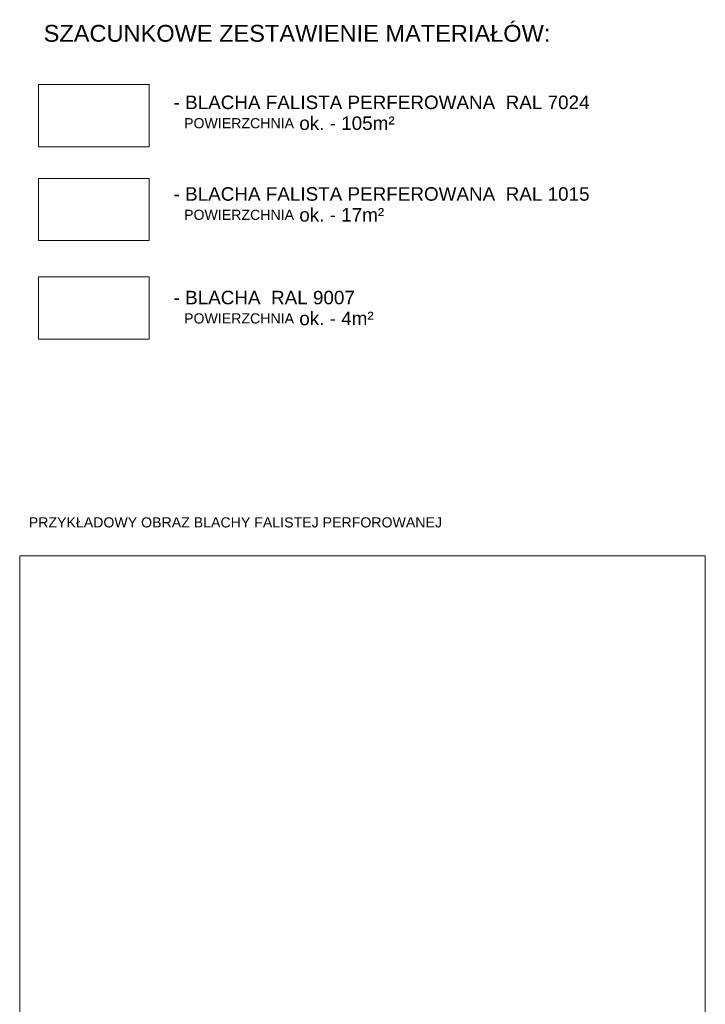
# Model space of a CAD drawing. Header units: centimetres. Extents: x -4039 to -1655, y -610 to 1317.
# Tile 18 of 18: x -2061 to -1655, y 640 to 1224. Entities that reach past the tile are written whole.
import ezdxf

# ---------------------------------------------------------------- set-up
doc = ezdxf.new("R2010")
doc.units = ezdxf.units.CM
doc.header["$LTSCALE"] = 0.1
doc.header["$MEASUREMENT"] = 0
doc.header["$XCLIPFRAME"] = 0
doc.layers.add('3_opisy.K_IR', color=7, linetype='Continuous')
doc.styles.add('GENERATED_STYLE_2', font='txt')
picture_1 = doc.add_image_def('image2.jpg', size_in_pixel=(367, 268))

msp = doc.modelspace()

# ---------------------------------------------------------------- linework, layer by layer
at = {"color": 252, "linetype": 'Continuous', "lineweight": 0, "flags": 128}
for points in [[(-2050.08, 1185.34), (-1984.44, 1185.34), (-1984.44, 1148.47), (-2050.08, 1148.47)], [(-2050.08, 1129.77), (-1984.44, 1129.77), (-1984.44, 1092.9), (-2050.08, 1092.9)], [(-2050.08, 1071.32), (-1984.44, 1071.32), (-1984.44, 1034.46), (-2050.08, 1034.46)]]:
    msp.add_lwpolyline(points, close=True, dxfattribs=at)

# ---------------------------------------------------------------- texts
at = {"layer": '3_opisy.K_IR', "color": 7, "linetype": 'Continuous', "lineweight": 0, "attachment_point": 7, "style": 'GENERATED_STYLE_2'}
for s, insert, char_height in [('\\A1;{\\pql;\\fArial|b0|i0|c238|p38;SZACUNKOWE ZESTAWIENIE MATERIAŁÓW\\fArial|b0|i0|c238|p38;:}', (-2047.01, 1210.63), 10), ('\\A1;{\\pql;\\fArial|b0|i0|c238|p38;PRZYKŁADOWY OBRAZ BLAC\\fArial|b0|i0|c238|p38;H\\fArial|b0|i0|c238|p38;Y\\fArial|b0|i0|c238|p38; FALISTEJ\\fArial|b0|i0|c238|p38; PERF\\fArial|b0|i0|c238|p38;O\\fArial|b0|i0|c238|p38;ROWAN\\fArial|b0|i0|c238|p38;EJ }', (-2055.86, 922.72), 6)]:
    msp.add_mtext(s, dxfattribs=dict(at, insert=insert, char_height=char_height))
at = {"layer": '3_opisy.K_IR', "color": 7, "linetype": 'Continuous', "lineweight": 0, "char_height": 8, "attachment_point": 7, "style": 'GENERATED_STYLE_2'}
for s, insert, line_spacing_factor in [('\\A1;{\\pql;\\fArial|b0|i0|c238|p38;- BLACHA FALISTA PERFEROWANA\\fArial|b0|i0|c238|p38;  \\fArial|b0|i0|c238|p38;RAL 7024\\P\\pql;\\fArial|b0|i0|c238|p38;  \\fArial|b0|i0|c238|p38;\\H0.750000x;POWIERZCHNIA\\fArial|b0|i0|c238|p38;\\H1.333333x; ok. - 105m² }', (-1970.01, 1158.38), 0.926436), ('\\A1;{\\pql;\\fArial|b0|i0|c238|p38;- BLACHA FALISTA PERFEROWANA \\fArial|b0|i0|c238|p38; \\fArial|b0|i0|c238|p38;RAL 1015\\P\\pql;\\fArial|b0|i0|c238|p38;  \\fArial|b0|i0|c238|p38;\\H0.750000x;POWIERZCHNIA\\fArial|b0|i0|c238|p38;\\H1.333333x; ok. - 17m² \\fArial|b0|i0|c238|p38; }', (-1970.01, 1104.06), 0.926607), ('\\A1;{\\pql;\\fArial|b0|i0|c238|p38;- BLACHA  RAL 9007\\P\\pql;\\fArial|b0|i0|c238|p38;  \\fArial|b0|i0|c238|p38;\\H0.750000x;POWIER\\fArial|b0|i0|c238|p38;Z\\fArial|b0|i0|c238|p38;CHNIA\\fArial|b0|i0|c238|p38;\\H1.333333x; ok. - 4m² }', (-1970.01, 1042.63), 0.926607)]:
    msp.add_mtext(s, dxfattribs=dict(at, insert=insert, line_spacing_factor=line_spacing_factor))

# ---------------------------------------------------------------- pictures from other files: only their frames are drawn
at = {"linetype": 'Continuous', "lineweight": 0}
image = msp.add_image(picture_1, insert=(-2061.22, 612.06), size_in_units=(406.35, 293.88), dxfattribs=at)
image.set_boundary_path([(-0.5, -0.5), (366.5, 267.5)])

doc.saveas('drawing.dxf')
